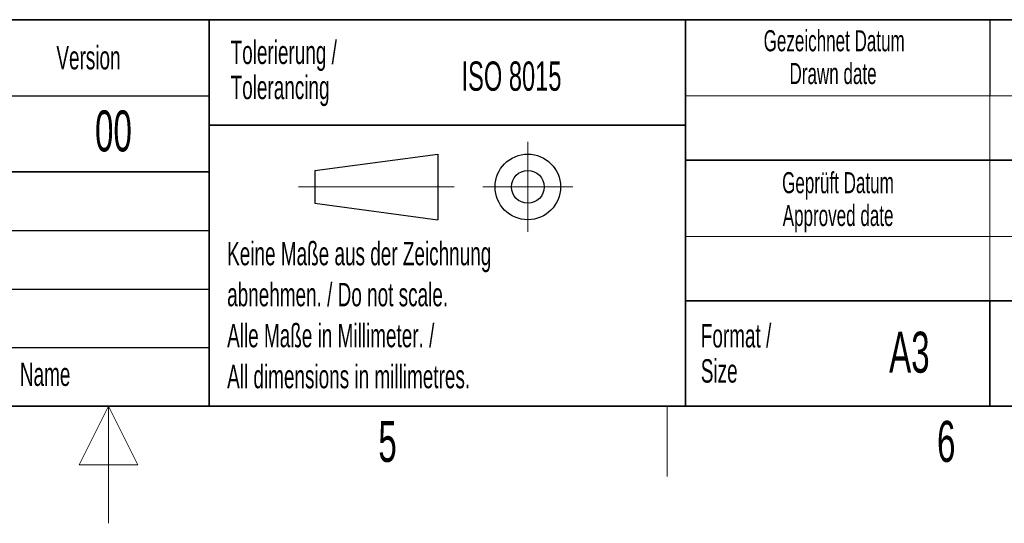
# Model space of a CAD drawing. Header units: millimetres. Extents: x 5 to 418, y 2 to 292.
# Tile 11 of 23: x 209 to 294, y 2 to 45. Entities that reach past the tile are written whole.
import ezdxf

# ---------------------------------------------------------------- set-up
doc = ezdxf.new("R2010")
doc.units = ezdxf.units.MM
doc.layers.add('SLD-0', color=7, linetype='Continuous')
doc.styles.add('SLDTEXTSTYLE0', font='TXT', dxfattribs={"width": 0.605})

# ---------------------------------------------------------------- blocks, each defined once
blk = doc.blocks.new('SW_NOTE_0_5')
at = {"layer": 'SLD-0', "color": 0, "char_height": 1.8, "attachment_point": 2, "style": 'SLDTEXTSTYLE0'}
for s, insert in [('Gezeichnet Datum', (10.041, 2.32)), ('Drawn date', (9.945, -0.48))]:
    blk.add_mtext(s, dxfattribs=dict(at, insert=insert))
blk = doc.blocks.new('SW_NOTE_0_7')
at = {"layer": 'SLD-0', "color": 0, "char_height": 1.8, "attachment_point": 2, "style": 'SLDTEXTSTYLE0'}
for s, insert in [('Geprüft Datum', (7.959, 2.32)), ('Approved date', (7.972, -0.48))]:
    blk.add_mtext(s, dxfattribs=dict(at, insert=insert))
blk = doc.blocks.new('SW_NOTE_0_8')
at = {"layer": 'SLD-0', "color": 0, "char_height": 2, "attachment_point": 1, "style": 'SLDTEXTSTYLE0'}
for s, insert in [('Format /', (0, 2.578)), ('Size', (0, -0.422))]:
    blk.add_mtext(s, dxfattribs=dict(at, insert=insert))
blk = doc.blocks.new('SW_NOTE_0_9')
at = {"layer": 'SLD-0', "color": 0, "char_height": 2, "attachment_point": 1, "style": 'SLDTEXTSTYLE0'}
for s, insert in [('Keine Maße aus der Zeichnung', (0, 2.578)), ('abnehmen. / Do not scale.', (0, -0.922)), ('Alle Maße in Millimeter. /', (0, -4.422)), ('All dimensions in millimetres.', (0, -7.922))]:
    blk.add_mtext(s, dxfattribs=dict(at, insert=insert))
blk = doc.blocks.new('SW_NOTE_0_10')
at = {"layer": 'SLD-0', "color": 0, "char_height": 2, "attachment_point": 1, "style": 'SLDTEXTSTYLE0'}
for s, insert in [('Tolerierung /', (0, 2.578)), ('Tolerancing', (0, -0.422))]:
    blk.add_mtext(s, dxfattribs=dict(at, insert=insert))

msp = doc.modelspace()

# ---------------------------------------------------------------- linework, layer by layer
at = {"layer": 'SLD-0', "lineweight": 35}
for p, q in [((158.1167, 45), (225.6167, 45)), ((225.6167, 45), (225.6167, 32)), ((225.6167, 45), (266.3305, 45)), ((225.6167, 45), (225.6167, 36)), ((266.3305, 12), (266.3305, 45)), ((266.3305, 45), (266.3305, 12)), ((318, 45), (266.3305, 45)), ((225.6167, 36), (266.3305, 36)), ((225.6167, 36), (225.6167, 12)), ((266.3305, 33), (318, 33)), ((158.1167, 32), (225.6167, 32)), ((225.6167, 32), (225.6167, 12)), ((266.3305, 21), (318, 21)), ((292.3305, 21), (292.3305, 12)), ((26, 12), (408, 12)), ((158.1167, 12), (225.6167, 12)), ((225.6167, 12), (266.3305, 12)), ((266.3305, 12), (318, 12))]:
    msp.add_line(p, q, dxfattribs=at)
at = {"layer": 'SLD-0'}
for p, q in [((292.3305, 45), (292.3305, 38.5)), ((158.1167, 38.5), (225.6167, 38.5)), ((158.1167, 27), (225.6167, 27)), ((158.1167, 22), (225.6167, 22)), ((158.1167, 17), (225.6167, 17))]:
    msp.add_line(p, q, dxfattribs=at)
at = {"layer": 'SLD-0', "lineweight": 18}
for p, q in [((266.3305, 38.5), (318, 38.5)), ((292.3305, 38.5), (292.3305, 33)), ((252.8396, 34.5746), (252.8396, 26.8746)), ((292.3305, 33), (292.3305, 26.5)), ((233.2396, 30.7246), (246.5396, 30.7246)), ((248.9896, 30.7246), (256.6896, 30.7246)), ((266.3305, 26.5), (318, 26.5)), ((292.3305, 26.5), (292.3305, 21)), ((217, 12), (214.5, 7)), ((217, 2), (217, 12)), ((219.5, 7), (217, 12)), ((264.75, 6), (264.75, 12)), ((214.5, 7), (219.5, 7))]:
    msp.add_line(p, q, dxfattribs=at)
at = {"layer": 'SLD-0', "lineweight": 25}
for p, q in [((234.6396, 32.1246), (245.1396, 33.5246)), ((245.1396, 33.5246), (245.1396, 27.9246)), ((158.1167, 32), (225.6167, 32)), ((234.6396, 32.1246), (234.6396, 29.3246)), ((234.6396, 29.3246), (245.1396, 27.9246))]:
    msp.add_line(p, q, dxfattribs=at)
for radius in [2.8, 1.4]:
    msp.add_circle((252.8396, 30.7246), radius, dxfattribs=at)

# ---------------------------------------------------------------- block references
at = {"layer": 'SLD-0'}
for name, p in [('SW_NOTE_0_5', (268.9848, 41.7836)), ('SW_NOTE_0_10', (227.4391, 40.6391)), ('SW_NOTE_0_7', (271.39, 29.6648)), ('SW_NOTE_0_9', (227.1404, 23.4526)), ('SW_NOTE_0_8', (267.6251, 16.4335))]:
    msp.add_blockref(name, p, dxfattribs=at)

# ---------------------------------------------------------------- texts
at = {"layer": 'SLD-0', "style": 'SLDTEXTSTYLE0'}
for s, insert, char_height, attachment_point in [('Version', (212.5452, 42.7601), 2, 1), ('ISO 8015', (247.1716, 41.4342), 2.5, 1), ('00', (217.424, 37.2527), 3.5, 2), ('A3', (285.4515, 18.3609), 3.5, 2), ('Name', (209.4275, 15.729), 2, 1), ('5', (240.8527, 10.743), 3.5, 2), ('6', (288.6027, 10.743), 3.5, 2)]:
    msp.add_mtext(s, dxfattribs=dict(at, insert=insert, char_height=char_height, attachment_point=attachment_point))

doc.saveas('drawing.dxf')
